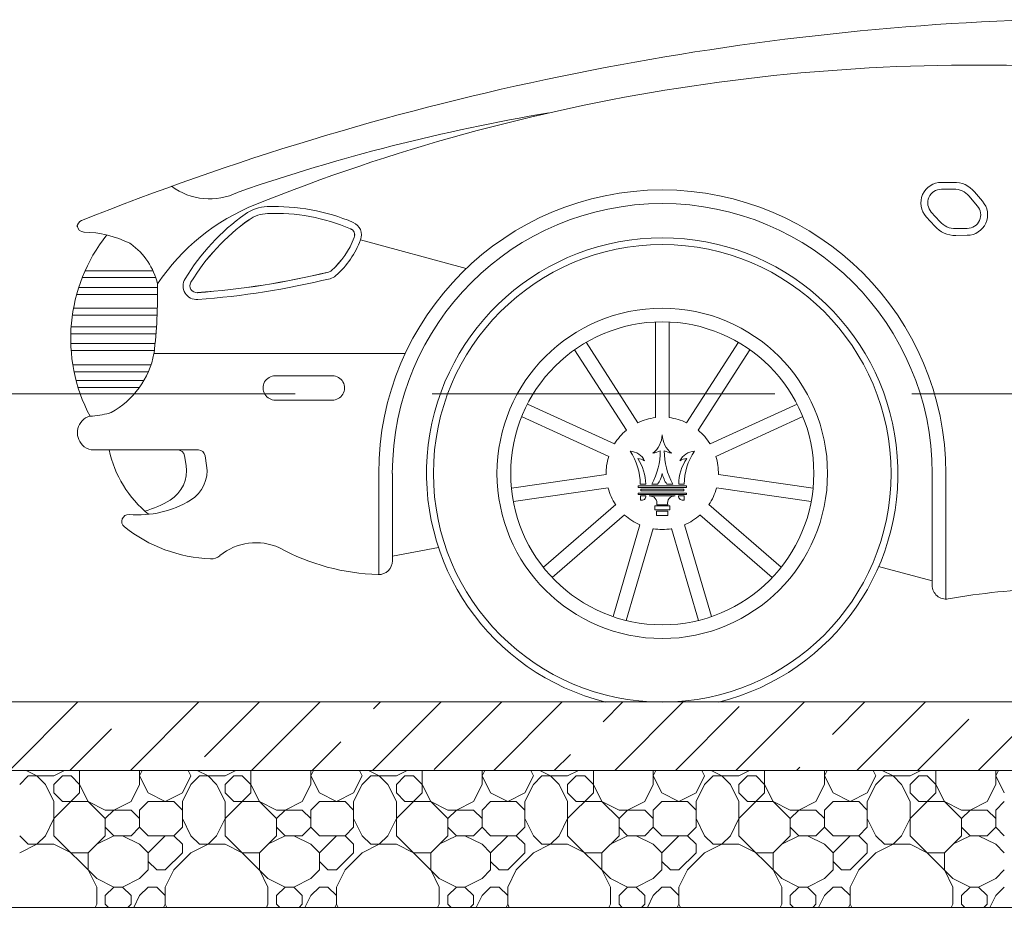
# Model space of a CAD drawing. Header units: millimetres. Extents: x 53645 to 137188, y 78097 to 135542.
# Tile 117 of 256: x 76144 to 77582, y 102830 to 104127. Entities that reach past the tile are written whole.
import ezdxf

# ---------------------------------------------------------------- set-up
doc = ezdxf.new("R2010")
doc.units = ezdxf.units.MM
doc.linetypes.add('GOST2.303 4', pattern=[7, 5, -2, 0])
for name, color, linetype, lineweight in [('car', 7, 'Continuous', 0), ('hatch', 7, 'Continuous', 5), ('Wall2', 40, 'Continuous', 5)]:
    doc.layers.add(name, color=color, linetype=linetype, lineweight=lineweight)
doc.layers.add('wall', color=7, linetype='Continuous')

# ---------------------------------------------------------------- blocks, each defined once
blk = doc.blocks.new('logo')
at = {"layer": 'car'}
for p, q in [((-0.642, -0.423), (-0.859, -0.423)), ((-0.181, -0.423), (-0.411, -0.423)), ((0.181, -0.423), (0.411, -0.423)), ((0.642, -0.423), (0.859, -0.423)), ((-0.507, -0.871), (0, -0.871)), ((-0.507, -0.881), (-0.507, -0.871)), ((0.507, -0.871), (0, -0.871)), ((0.507, -0.881), (0.507, -0.871)), ((-0.214, -1.227), (0, -1.227)), ((0.214, -1.227), (0, -1.227))]:
    blk.add_line(p, q, dxfattribs=at)
for points in [[(0, -0.489), (-0.942, -0.489), (-0.942, -0.551), (0, -0.551)], [(0, -0.766), (-0.942, -0.766), (-0.942, -0.828), (0, -0.828)], [(0, -0.618), (-0.837, -0.618), (-0.837, -0.68), (0, -0.68)], [(0, -0.489), (0.942, -0.489), (0.942, -0.551), (0, -0.551)], [(0, -0.618), (0.837, -0.618), (0.837, -0.68), (0, -0.68)], [(0, -0.766), (0.942, -0.766), (0.942, -0.828), (0, -0.828)], [(-0.851, -1.044), (-0.851, -0.871), (-0.638, -0.871)], [(0.851, -1.044), (0.851, -0.871), (0.638, -0.871)], [(0, -1.264), (-0.293, -1.264), (-0.293, -1.421), (0, -1.421)], [(0, -1.472), (-0.221, -1.472), (-0.221, -1.638), (0, -1.638)], [(0, -1.264), (0.293, -1.264), (0.293, -1.421), (0, -1.421)], [(0, -1.472), (0.221, -1.472), (0.221, -1.638), (0, -1.638)]]:
    blk.add_lwpolyline(points, dxfattribs=at)
for centre, radius, start, end in [((-0.993, 1.549), 0.995, 309.4494, 357.0973), ((0.993, 1.549), 0.995, 182.9027, 230.5506), ((-3.177, -0.428), 2.318, 0.119, 33.7705), ((-1.277, 0.211), 0.65, 25.1698, 87.6349), ((-2.818, 0.883), 2.739, 331.5314, 0), ((-0.529, 1.689), 0.923, 280.4418, 299.1273), ((2.818, 0.883), 2.739, 180, 208.4686), ((0.529, 1.689), 0.923, 240.8727, 259.5582), ((1.277, 0.211), 0.65, 92.3651, 154.8302), ((3.177, -0.428), 2.318, 146.2295, 179.881), ((-2.437, -0.436), 1.795, 0.4007, 34.3845), ((-0.961, 0.124), 0.454, 53.1726, 89.3862), ((2.437, -0.436), 1.795, 145.6155, 179.5993), ((0.961, 0.124), 0.454, 90.6138, 126.8274), ((-1.086, 0.215), 1.107, 324.798, 348.8001), ((1.086, 0.215), 1.107, 191.1999, 215.202), ((-0.801, -0.887), 0.164, 252.1966, 5.8763), ((-0.486, -1.16), 0.28, 346.0741, 94.2612), ((0.486, -1.16), 0.28, 85.7388, 193.9259), ((0.801, -0.887), 0.164, 174.1237, 287.8034)]:
    blk.add_arc(centre, radius, start, end, dxfattribs=at)
blk = doc.blocks.new('maserati')
at = {"layer": 'car'}
for p, q in [((0.854, 0.6964), (0.854, 0.694)), ((0.2861, 0.6333), (0.4404, 0.675)), ((0.7395, 0.6199), (0.8468, 0.6199)), ((0.7435, 0.6299), (0.8426, 0.6299)), ((0.7368, 0.6053), (0.852, 0.6053)), ((0.7368, 0.5953), (0.8549, 0.5953)), ((0.7372, 0.5751), (0.8595, 0.5751)), ((0.7376, 0.5651), (0.8612, 0.5651)), ((-0.01, 0.4154), (-0.01, 0.5551)), ((0.01, 0.4154), (0.01, 0.5551)), ((0.7386, 0.5478), (0.863, 0.5478)), ((0.7393, 0.5378), (0.8635, 0.5378)), ((-0.0356, 0.4079), (-0.1111, 0.5254)), ((0.0356, 0.4079), (0.1111, 0.5254)), ((0.7405, 0.5237), (0.8634, 0.5237)), ((-0.0524, 0.3971), (-0.1279, 0.5146)), ((0.0524, 0.3971), (0.1279, 0.5146)), ((0.742, 0.5091), (0.3752, 0.5091)), ((0.7415, 0.5137), (0.8629, 0.5137)), ((0.7464, 0.4924), (0.8605, 0.4924)), ((0.7503, 0.4824), (0.8586, 0.4824)), ((0.7568, 0.4695), (0.8556, 0.4695)), ((0.7633, 0.4595), (0.8528, 0.4595)), ((-0.0698, 0.3769), (-0.1969, 0.435)), ((0.0698, 0.3769), (0.1969, 0.435)), ((-0.0781, 0.3587), (-0.2053, 0.4168)), ((0.0781, 0.3587), (0.2053, 0.4168)), ((0.6675, 0.3598), (0.6652, 0.3454)), ((0.83, 0.3682), (0.6773, 0.3682)), ((0.6973, 0.3598), (0.6951, 0.3454)), ((-0.4141, 0.334), (-0.4141, 0.1504)), ((-0.3941, 0.334), (-0.3941, 0.1704)), ((-0.0819, 0.3324), (-0.2202, 0.3125)), ((0.0819, 0.3324), (0.2202, 0.3125)), ((0.394, 0.334), (0.394, 0.2061)), ((0.414, 0.334), (0.414, 0.1861)), ((-0.0791, 0.3126), (-0.2174, 0.2927)), ((0.0791, 0.3126), (0.2174, 0.2927)), ((-0.068, 0.2883), (-0.1736, 0.1968)), ((0.068, 0.2883), (0.1736, 0.1968)), ((-0.0549, 0.2732), (-0.1605, 0.1817)), ((0.0549, 0.2732), (0.1605, 0.1817)), ((-0.0325, 0.2588), (-0.0719, 0.1247)), ((0.0325, 0.2588), (0.0719, 0.1247)), ((-0.0133, 0.2532), (-0.0527, 0.1191)), ((0.0133, 0.2532), (0.0527, 0.1191)), ((0.3266, 0.2259), (0.394, 0.2132)), ((-0.3159, 0.1978), (-0.3941, 0.1769))]:
    blk.add_line(p, q, dxfattribs=at)
for points in [[(-0.4076, 0.7591), (-0.4253, 0.7591, 0.246403), (-0.4557, 0.745), (-0.4676, 0.7314, 0.640216), (-0.4453, 0.6817), (-0.4286, 0.6815, 0.229126), (-0.3979, 0.6952), (-0.3854, 0.7089, 0.651144)], [(-0.4076, 0.7491), (-0.4256, 0.7491, 0.251751), (-0.4479, 0.7387), (-0.46, 0.7248, 0.640216), (-0.4452, 0.6917), (-0.4284, 0.6915, 0.231532), (-0.4054, 0.7018), (-0.3928, 0.7156, 0.651144)], [(0.6091, 0.7126, 0.146215), (0.5766, 0.7236, 0.109933), (0.4513, 0.7006, 0.404082), (0.4404, 0.675, 0.119349), (0.4764, 0.6228, 0.123491), (0.485, 0.6183, 0.04115), (0.6781, 0.5879, 0.608925), (0.6966, 0.6182, 0.102717)], [(0.6033, 0.7044, 0.146215), (0.5762, 0.7136, 0.109933), (0.4552, 0.6914, 0.404082), (0.4497, 0.6786, 0.119349), (0.483, 0.6303, 0.123491), (0.4874, 0.628, 0.04115), (0.6788, 0.5979, 0.608925), (0.6881, 0.6131, 0.102717)], [(0.565, 0.4765), (0.4816, 0.4765, 1.011987), (0.482, 0.4409), (0.5646, 0.4409, 1.011987)]]:
    blk.add_lwpolyline(points, format="xyb", close=True, dxfattribs=at)
for radius in [0.3341, 0.2413, 0.2213]:
    blk.add_circle((0, 0.334), radius, dxfattribs=at)
for centre, radius, start, end in [((-0.6887, -3.1315), 4.1311, 68.1665, 87.8349), ((-0.4582, -1.8866), 2.8171, 68.0711, 94.1802), ((-0.3049, -1.9329), 2.8328, 70.9896, 80.4376), ((0, 0.334), 0.414, 0, 180), ((0.6609, 0.8276), 0.0926, 243.8571, 306.7402), ((0.6113, 0.7265), 0.02, 63.8571, 70.9896), ((0, 0.334), 0.3941, 0, 180), ((0.4766, 0.4359), 0.3136, 33.9116, 68.042), ((0.5657, 0.4306), 0.2832, 87.868, 112.962), ((0.5744, 0.6636), 0.05, 54.5939, 87.868), ((0.4258, 0.4546), 0.3065, 31.1352, 54.5939), ((0.4591, 0.6822), 0.01, 112.962, 200.973), ((0.844, 0.6964), 0.01, 271.2017, 0), ((0.844, 0.694), 0.01, 0, 68.1665), ((0, 0.334), 0.3441, 283.8479, 256.1521), ((0.5661, 0.7232), 0.1247, 200.973, 228.197), ((0.8476, 0.5276), 0.1589, 91.2017, 116.1788), ((0.6202, 0.5311), 0.2434, 332.1633, 38.3782), ((0.8353, 0.5871), 0.1013, 125.8068, 166.4787), ((0.7819, 0.6612), 0.01, 116.1788, 125.8068), ((0.4897, 0.6377), 0.01, 228.197, 256.3565), ((0.7655, 1.7741), 1.1793, 256.3565, 265.782), ((0.6795, 0.6079), 0.01, 265.782, 31.1352), ((1.5648, 0.602), 0.8281, 179.3871, 186.4398), ((0.8654, 0.5327), 0.1256, 190.8362, 241.1303), ((0.8096, 0.4315), 0.01, 241.1303, 256.6198), ((0.8475, 0.591), 0.174, 256.6198, 266.0025), ((0.8347, 0.4075), 0.01, 65.6663, 86.0025), ((0, 0.334), 0.082, 97.0086, 115.7187), ((0, 0.334), 0.082, 64.2813, 82.9914), ((0.8283, 0.3932), 0.0256, 307.468, 65.6663), ((0, 0.334), 0.082, 129.7358, 148.446), ((0, 0.334), 0.082, 31.554, 50.2642), ((0.6773, 0.3582), 0.01, 90, 171.0534), ((0.7072, 0.3582), 0.01, 90, 171.0534), ((0.6432, 0.4044), 0.1684, 309.3455, 347.5983), ((0.83, 0.3909), 0.0227, 270, 307.6031), ((0, 0.334), 0.082, 162.4631, 181.1733), ((0, 0.334), 0.082, 358.8267, 17.5369), ((0.7146, 0.3377), 0.05, 171.0534, 238.8835), ((0.7445, 0.3377), 0.05, 171.0534, 238.8835), ((0, 0.334), 0.082, 195.1904, 213.9005), ((0, 0.334), 0.082, 326.0995, 344.8096), ((0.7665, 0.4237), 0.1505, 238.8835, 274.4989), ((0.7964, 0.4237), 0.1505, 238.8835, 254.2298), ((0, 0.334), 0.082, 227.9177, 246.6278), ((0, 0.334), 0.082, 293.3722, 312.0823), ((0.7791, 0.2637), 0.01, 308.5661, 94.4989), ((0, 0.334), 0.082, 260.6449, 279.3551), ((0.6513, 0.424), 0.215, 272.1678, 308.5661), ((0.5932, 0.1499), 0.0828, 50.4591, 114.6355), ((0.4054, 0.5061), 0.3201, 271.6559, 298.6296), ((0.414, 0.2061), 0.02, 180, 271.6559), ((0.6587, 0.2291), 0.02, 230.4591, 272.1678), ((-0.5951, -0.8659), 1.032, 80.0883, 88.2032), ((-0.4141, 0.1704), 0.02, 260.0883, 0)]:
    blk.add_arc(centre, radius, start, end, dxfattribs=at)
at = {"layer": 'car', "xscale": 0.03749999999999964, "yscale": 0.03749999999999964, "zscale": 0.03749999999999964}
blk.add_blockref('logo', (0, 0.334), dxfattribs=at)

msp = doc.modelspace()

# ---------------------------------------------------------------- linework, layer by layer
at = {"layer": 'hatch', "color": 251, "ltscale": 100}
for points in [[(76129.4, 103029.9), (76229.4, 103129.9)], [(76306.2, 103029.9), (76406.2, 103129.9)], [(76414.5, 103049.8), (76494.6, 103129.9)], [(76483, 103029.9), (76583, 103129.9)], [(76659.8, 103029.9), (76759.8, 103129.9)], [(76661.1, 103119.7), (76671.4, 103129.9)], [(76749.5, 103031.3), (76848.2, 103129.9)], [(76836.6, 103029.9), (76936.6, 103129.9)], [(76996.1, 103101.1), (77024.9, 103129.9)], [(77013.3, 103029.9), (77113.3, 103129.9)], [(77190.1, 103029.9), (77290.1, 103129.9)], [(77331.1, 103082.5), (77378.5, 103129.9)], [(77366.9, 103029.9), (77466.9, 103129.9)], [(77543.7, 103029.9), (77643.7, 103129.9)], [(77101.7, 103029.9), (77195, 103123.2)], [(77455.3, 103029.9), (77530, 103104.6)], [(76217.8, 103029.9), (76278.4, 103090.5)], [(76571.4, 103029.9), (76613.4, 103071.9)], [(76924.9, 103029.9), (76948.4, 103053.4)], [(81446.9, 103029.9), (75496.9, 103029.9)], [(76169.5, 103022.1), (76153.8, 103029.9)], [(76194.5, 103022.1), (76210.1, 103029.9)], [(76232, 102997.1), (76232, 103029.9)], [(76319.5, 103009.6), (76319.5, 103029.9)], [(76319.5, 103022.1), (76323.4, 103029.9)], [(76394.5, 103022.1), (76390.6, 103029.9)], [(76419.5, 103022.1), (76403.8, 103029.9)], [(76444.5, 103022.1), (76460.1, 103029.9)], [(76482, 102997.1), (76482, 103029.9)], [(76569.5, 103009.6), (76569.5, 103029.9)], [(76569.5, 103022.1), (76573.4, 103029.9)], [(76644.5, 103022.1), (76640.6, 103029.9)], [(76669.5, 103022.1), (76653.8, 103029.9)], [(76694.5, 103022.1), (76710.1, 103029.9)], [(76732, 102997.1), (76732, 103029.9)], [(76819.5, 103009.6), (76819.5, 103029.9)], [(76819.5, 103022.1), (76823.4, 103029.9)], [(76894.5, 103022.1), (76890.6, 103029.9)], [(76919.5, 103022.1), (76903.8, 103029.9)], [(76944.5, 103022.1), (76960.1, 103029.9)], [(76982, 102997.1), (76982, 103029.9)], [(77069.5, 103009.6), (77069.5, 103029.9)], [(77069.5, 103022.1), (77073.4, 103029.9)], [(77144.5, 103022.1), (77140.6, 103029.9)], [(77169.5, 103022.1), (77153.8, 103029.9)], [(77194.5, 103022.1), (77210.1, 103029.9)], [(77232, 102997.1), (77232, 103029.9)], [(77278.5, 103029.9), (77283.4, 103034.8)], [(77319.5, 103009.6), (77319.5, 103029.9)], [(77319.5, 103022.1), (77323.4, 103029.9)], [(77394.5, 103022.1), (77390.6, 103029.9)], [(77419.5, 103022.1), (77403.8, 103029.9)], [(77444.5, 103022.1), (77460.1, 103029.9)], [(77482, 102997.1), (77482, 103029.9)], [(77569.5, 103009.6), (77569.5, 103029.9)], [(77569.5, 103022.1), (77573.4, 103029.9)], [(76144.5, 103009.6), (76157, 103022.1)], [(76157, 103022.1), (76194.5, 103022.1)], [(76182, 103009.6), (76169.5, 103022.1)], [(76194.5, 103009.6), (76207, 103022.1)], [(76207, 103022.1), (76219.5, 103022.1)], [(76232, 103009.6), (76219.5, 103022.1)], [(76332, 102997.1), (76319.5, 103022.1)], [(76382, 102997.1), (76394.5, 103022.1)], [(76394.5, 103009.6), (76407, 103022.1)], [(76407, 103022.1), (76444.5, 103022.1)], [(76432, 103009.6), (76419.5, 103022.1)], [(76444.5, 103009.6), (76457, 103022.1)], [(76457, 103022.1), (76469.5, 103022.1)], [(76482, 103009.6), (76469.5, 103022.1)], [(76582, 102997.1), (76569.5, 103022.1)], [(76632, 102997.1), (76644.5, 103022.1)], [(76644.5, 103009.6), (76657, 103022.1)], [(76657, 103022.1), (76694.5, 103022.1)], [(76682, 103009.6), (76669.5, 103022.1)], [(76694.5, 103009.6), (76707, 103022.1)], [(76707, 103022.1), (76719.5, 103022.1)], [(76732, 103009.6), (76719.5, 103022.1)], [(76832, 102997.1), (76819.5, 103022.1)], [(76882, 102997.1), (76894.5, 103022.1)], [(76894.5, 103009.6), (76907, 103022.1)], [(76907, 103022.1), (76944.5, 103022.1)], [(76932, 103009.6), (76919.5, 103022.1)], [(76944.5, 103009.6), (76957, 103022.1)], [(76957, 103022.1), (76969.5, 103022.1)], [(76982, 103009.6), (76969.5, 103022.1)], [(77082, 102997.1), (77069.5, 103022.1)], [(77132, 102997.1), (77144.5, 103022.1)], [(77144.5, 103009.6), (77157, 103022.1)], [(77157, 103022.1), (77194.5, 103022.1)], [(77182, 103009.6), (77169.5, 103022.1)], [(77194.5, 103009.6), (77207, 103022.1)], [(77207, 103022.1), (77219.5, 103022.1)], [(77232, 103009.6), (77219.5, 103022.1)], [(77332, 102997.1), (77319.5, 103022.1)], [(77382, 102997.1), (77394.5, 103022.1)], [(77394.5, 103009.6), (77407, 103022.1)], [(77407, 103022.1), (77444.5, 103022.1)], [(77432, 103009.6), (77419.5, 103022.1)], [(77444.5, 103009.6), (77457, 103022.1)], [(77457, 103022.1), (77469.5, 103022.1)], [(77482, 103009.6), (77469.5, 103022.1)], [(77582, 102997.1), (77569.5, 103022.1)], [(76194.5, 102984.6), (76182, 103009.6)], [(76194.5, 102997.1), (76194.5, 103009.6)], [(76194.5, 102959.6), (76232, 102997.1)], [(76207, 102984.6), (76194.5, 102997.1)], [(76244.5, 102984.6), (76232, 103009.6)], [(76307, 102984.6), (76319.5, 103009.6)], [(76357, 102984.6), (76332, 102997.1)], [(76357, 102984.6), (76382, 102997.1)], [(76382, 102984.6), (76394.5, 103009.6)], [(76444.5, 102984.6), (76432, 103009.6)], [(76444.5, 102997.1), (76444.5, 103009.6)], [(76444.5, 102959.6), (76482, 102997.1)], [(76457, 102984.6), (76444.5, 102997.1)], [(76494.5, 102984.6), (76482, 103009.6)], [(76557, 102984.6), (76569.5, 103009.6)], [(76607, 102984.6), (76582, 102997.1)], [(76607, 102984.6), (76632, 102997.1)], [(76632, 102984.6), (76644.5, 103009.6)], [(76694.5, 102984.6), (76682, 103009.6)], [(76694.5, 102997.1), (76694.5, 103009.6)], [(76694.5, 102959.6), (76732, 102997.1)], [(76707, 102984.6), (76694.5, 102997.1)], [(76744.5, 102984.6), (76732, 103009.6)], [(76807, 102984.6), (76819.5, 103009.6)], [(76857, 102984.6), (76832, 102997.1)], [(76857, 102984.6), (76882, 102997.1)], [(76882, 102984.6), (76894.5, 103009.6)], [(76944.5, 102984.6), (76932, 103009.6)], [(76944.5, 102997.1), (76944.5, 103009.6)], [(76944.5, 102959.6), (76982, 102997.1)], [(76957, 102984.6), (76944.5, 102997.1)], [(76994.5, 102984.6), (76982, 103009.6)], [(77057, 102984.6), (77069.5, 103009.6)], [(77107, 102984.6), (77082, 102997.1)], [(77107, 102984.6), (77132, 102997.1)], [(77132, 102984.6), (77144.5, 103009.6)], [(77194.5, 102984.6), (77182, 103009.6)], [(77194.5, 102997.1), (77194.5, 103009.6)], [(77194.5, 102959.6), (77232, 102997.1)], [(77207, 102984.6), (77194.5, 102997.1)], [(77244.5, 102984.6), (77232, 103009.6)], [(77307, 102984.6), (77319.5, 103009.6)], [(77357, 102984.6), (77332, 102997.1)], [(77357, 102984.6), (77382, 102997.1)], [(77382, 102984.6), (77394.5, 103009.6)], [(77444.5, 102984.6), (77432, 103009.6)], [(77444.5, 102997.1), (77444.5, 103009.6)], [(77444.5, 102959.6), (77482, 102997.1)], [(77457, 102984.6), (77444.5, 102997.1)], [(77494.5, 102984.6), (77482, 103009.6)], [(77557, 102984.6), (77569.5, 103009.6)], [(76194.5, 102934.6), (76194.5, 102984.6)], [(76207, 102984.6), (76244.5, 102984.6)], [(76269.5, 102959.6), (76244.5, 102984.6)], [(76269.5, 102972.1), (76244.5, 102984.6)], [(76282, 102972.1), (76307, 102984.6)], [(76319.5, 102972.1), (76332, 102984.6)], [(76332, 102984.6), (76369.5, 102984.6)], [(76382, 102972.1), (76369.5, 102984.6)], [(76382, 102947.1), (76382, 102984.6)], [(76444.5, 102934.6), (76444.5, 102984.6)], [(76457, 102984.6), (76494.5, 102984.6)], [(76519.5, 102959.6), (76494.5, 102984.6)], [(76519.5, 102972.1), (76494.5, 102984.6)], [(76532, 102972.1), (76557, 102984.6)], [(76569.5, 102972.1), (76582, 102984.6)], [(76582, 102984.6), (76619.5, 102984.6)], [(76632, 102972.1), (76619.5, 102984.6)], [(76632, 102947.1), (76632, 102984.6)], [(76694.5, 102934.6), (76694.5, 102984.6)], [(76707, 102984.6), (76744.5, 102984.6)], [(76769.5, 102959.6), (76744.5, 102984.6)], [(76769.5, 102972.1), (76744.5, 102984.6)], [(76782, 102972.1), (76807, 102984.6)], [(76819.5, 102972.1), (76832, 102984.6)], [(76832, 102984.6), (76869.5, 102984.6)], [(76882, 102972.1), (76869.5, 102984.6)], [(76882, 102947.1), (76882, 102984.6)], [(76944.5, 102934.6), (76944.5, 102984.6)], [(76957, 102984.6), (76994.5, 102984.6)], [(77019.5, 102959.6), (76994.5, 102984.6)], [(77019.5, 102972.1), (76994.5, 102984.6)], [(77032, 102972.1), (77057, 102984.6)], [(77069.5, 102972.1), (77082, 102984.6)], [(77082, 102984.6), (77119.5, 102984.6)], [(77132, 102972.1), (77119.5, 102984.6)], [(77132, 102947.1), (77132, 102984.6)], [(77194.5, 102934.6), (77194.5, 102984.6)], [(77207, 102984.6), (77244.5, 102984.6)], [(77269.5, 102959.6), (77244.5, 102984.6)], [(77269.5, 102972.1), (77244.5, 102984.6)], [(77282, 102972.1), (77307, 102984.6)], [(77319.5, 102972.1), (77332, 102984.6)], [(77332, 102984.6), (77369.5, 102984.6)], [(77382, 102972.1), (77369.5, 102984.6)], [(77382, 102947.1), (77382, 102984.6)], [(77444.5, 102934.6), (77444.5, 102984.6)], [(77457, 102984.6), (77494.5, 102984.6)], [(77519.5, 102959.6), (77494.5, 102984.6)], [(77519.5, 102972.1), (77494.5, 102984.6)], [(77532, 102972.1), (77557, 102984.6)], [(77569.5, 102972.1), (77582, 102984.6)], [(76269.5, 102972.1), (76307, 102972.1)], [(76269.5, 102959.6), (76282, 102972.1)], [(76319.5, 102959.6), (76307, 102972.1)], [(76319.5, 102947.1), (76319.5, 102972.1)], [(76519.5, 102972.1), (76557, 102972.1)], [(76519.5, 102959.6), (76532, 102972.1)], [(76569.5, 102959.6), (76557, 102972.1)], [(76569.5, 102947.1), (76569.5, 102972.1)], [(76769.5, 102972.1), (76807, 102972.1)], [(76769.5, 102959.6), (76782, 102972.1)], [(76819.5, 102959.6), (76807, 102972.1)], [(76819.5, 102947.1), (76819.5, 102972.1)], [(77019.5, 102972.1), (77057, 102972.1)], [(77019.5, 102959.6), (77032, 102972.1)], [(77069.5, 102959.6), (77057, 102972.1)], [(77069.5, 102947.1), (77069.5, 102972.1)], [(77269.5, 102972.1), (77307, 102972.1)], [(77269.5, 102959.6), (77282, 102972.1)], [(77319.5, 102959.6), (77307, 102972.1)], [(77319.5, 102947.1), (77319.5, 102972.1)], [(77519.5, 102972.1), (77557, 102972.1)], [(77519.5, 102959.6), (77532, 102972.1)], [(77569.5, 102959.6), (77557, 102972.1)], [(77569.5, 102947.1), (77569.5, 102972.1)], [(76182, 102934.6), (76194.5, 102959.6)], [(76269.5, 102934.6), (76269.5, 102959.6)], [(76394.5, 102934.6), (76382, 102959.6)], [(76432, 102934.6), (76444.5, 102959.6)], [(76519.5, 102934.6), (76519.5, 102959.6)], [(76644.5, 102934.6), (76632, 102959.6)], [(76682, 102934.6), (76694.5, 102959.6)], [(76769.5, 102934.6), (76769.5, 102959.6)], [(76894.5, 102934.6), (76882, 102959.6)], [(76932, 102934.6), (76944.5, 102959.6)], [(77019.5, 102934.6), (77019.5, 102959.6)], [(77144.5, 102934.6), (77132, 102959.6)], [(77182, 102934.6), (77194.5, 102959.6)], [(77269.5, 102934.6), (77269.5, 102959.6)], [(77394.5, 102934.6), (77382, 102959.6)], [(77432, 102934.6), (77444.5, 102959.6)], [(77519.5, 102934.6), (77519.5, 102959.6)], [(76282, 102934.6), (76269.5, 102947.1)], [(76307, 102934.6), (76319.5, 102947.1)], [(76332, 102934.6), (76319.5, 102947.1)], [(76369.5, 102934.6), (76382, 102947.1)], [(76532, 102934.6), (76519.5, 102947.1)], [(76557, 102934.6), (76569.5, 102947.1)], [(76582, 102934.6), (76569.5, 102947.1)], [(76619.5, 102934.6), (76632, 102947.1)], [(76782, 102934.6), (76769.5, 102947.1)], [(76807, 102934.6), (76819.5, 102947.1)], [(76832, 102934.6), (76819.5, 102947.1)], [(76869.5, 102934.6), (76882, 102947.1)], [(77032, 102934.6), (77019.5, 102947.1)], [(77057, 102934.6), (77069.5, 102947.1)], [(77082, 102934.6), (77069.5, 102947.1)], [(77119.5, 102934.6), (77132, 102947.1)], [(77282, 102934.6), (77269.5, 102947.1)], [(77307, 102934.6), (77319.5, 102947.1)], [(77332, 102934.6), (77319.5, 102947.1)], [(77369.5, 102934.6), (77382, 102947.1)], [(77532, 102934.6), (77519.5, 102947.1)], [(77557, 102934.6), (77569.5, 102947.1)], [(77582, 102934.6), (77569.5, 102947.1)], [(76157, 102922.1), (76144.5, 102934.6)], [(76169.5, 102922.1), (76182, 102934.6)], [(76257, 102872.1), (76194.5, 102934.6)], [(76244.5, 102909.6), (76269.5, 102934.6)], [(76257, 102922.1), (76282, 102934.6)], [(76282, 102934.6), (76307, 102934.6)], [(76319.5, 102922.1), (76294.5, 102934.6)], [(76332, 102934.6), (76369.5, 102934.6)], [(76332, 102909.6), (76357, 102934.6)], [(76382, 102922.1), (76369.5, 102934.6)], [(76407, 102922.1), (76394.5, 102934.6)], [(76419.5, 102922.1), (76432, 102934.6)], [(76507, 102872.1), (76444.5, 102934.6)], [(76494.5, 102909.6), (76519.5, 102934.6)], [(76507, 102922.1), (76532, 102934.6)], [(76532, 102934.6), (76557, 102934.6)], [(76569.5, 102922.1), (76544.5, 102934.6)], [(76582, 102934.6), (76619.5, 102934.6)], [(76582, 102909.6), (76607, 102934.6)], [(76632, 102922.1), (76619.5, 102934.6)], [(76657, 102922.1), (76644.5, 102934.6)], [(76669.5, 102922.1), (76682, 102934.6)], [(76757, 102872.1), (76694.5, 102934.6)], [(76744.5, 102909.6), (76769.5, 102934.6)], [(76757, 102922.1), (76782, 102934.6)], [(76782, 102934.6), (76807, 102934.6)], [(76819.5, 102922.1), (76794.5, 102934.6)], [(76832, 102934.6), (76869.5, 102934.6)], [(76832, 102909.6), (76857, 102934.6)], [(76882, 102922.1), (76869.5, 102934.6)], [(76907, 102922.1), (76894.5, 102934.6)], [(76919.5, 102922.1), (76932, 102934.6)], [(77007, 102872.1), (76944.5, 102934.6)], [(76994.5, 102909.6), (77019.5, 102934.6)], [(77007, 102922.1), (77032, 102934.6)], [(77032, 102934.6), (77057, 102934.6)], [(77069.5, 102922.1), (77044.5, 102934.6)], [(77082, 102934.6), (77119.5, 102934.6)], [(77082, 102909.6), (77107, 102934.6)], [(77132, 102922.1), (77119.5, 102934.6)], [(77157, 102922.1), (77144.5, 102934.6)], [(77169.5, 102922.1), (77182, 102934.6)], [(77257, 102872.1), (77194.5, 102934.6)], [(77244.5, 102909.6), (77269.5, 102934.6)], [(77257, 102922.1), (77282, 102934.6)], [(77282, 102934.6), (77307, 102934.6)], [(77319.5, 102922.1), (77294.5, 102934.6)], [(77332, 102934.6), (77369.5, 102934.6)], [(77332, 102909.6), (77357, 102934.6)], [(77382, 102922.1), (77369.5, 102934.6)], [(77407, 102922.1), (77394.5, 102934.6)], [(77419.5, 102922.1), (77432, 102934.6)], [(77507, 102872.1), (77444.5, 102934.6)], [(77494.5, 102909.6), (77519.5, 102934.6)], [(77507, 102922.1), (77532, 102934.6)], [(77532, 102934.6), (77557, 102934.6)], [(77569.5, 102922.1), (77544.5, 102934.6)], [(76144.5, 102909.6), (76169.5, 102922.1)], [(76157, 102922.1), (76194.5, 102922.1)], [(76219.5, 102909.6), (76194.5, 102922.1)], [(76332, 102909.6), (76319.5, 102922.1)], [(76382, 102909.6), (76382, 102922.1)], [(76394.5, 102909.6), (76419.5, 102922.1)], [(76407, 102922.1), (76444.5, 102922.1)], [(76469.5, 102909.6), (76444.5, 102922.1)], [(76582, 102909.6), (76569.5, 102922.1)], [(76632, 102909.6), (76632, 102922.1)], [(76644.5, 102909.6), (76669.5, 102922.1)], [(76657, 102922.1), (76694.5, 102922.1)], [(76719.5, 102909.6), (76694.5, 102922.1)], [(76832, 102909.6), (76819.5, 102922.1)], [(76882, 102909.6), (76882, 102922.1)], [(76894.5, 102909.6), (76919.5, 102922.1)], [(76907, 102922.1), (76944.5, 102922.1)], [(76969.5, 102909.6), (76944.5, 102922.1)], [(77082, 102909.6), (77069.5, 102922.1)], [(77132, 102909.6), (77132, 102922.1)], [(77144.5, 102909.6), (77169.5, 102922.1)], [(77157, 102922.1), (77194.5, 102922.1)], [(77219.5, 102909.6), (77194.5, 102922.1)], [(77332, 102909.6), (77319.5, 102922.1)], [(77382, 102909.6), (77382, 102922.1)], [(77394.5, 102909.6), (77419.5, 102922.1)], [(77407, 102922.1), (77444.5, 102922.1)], [(77469.5, 102909.6), (77444.5, 102922.1)], [(77582, 102909.6), (77569.5, 102922.1)], [(76219.5, 102909.6), (76244.5, 102909.6)], [(76244.5, 102884.6), (76244.5, 102909.6)], [(76332, 102884.6), (76332, 102909.6)], [(76344.5, 102884.6), (76332, 102897.1)], [(76357, 102884.6), (76382, 102909.6)], [(76369.5, 102884.6), (76394.5, 102909.6)], [(76469.5, 102909.6), (76494.5, 102909.6)], [(76494.5, 102884.6), (76494.5, 102909.6)], [(76582, 102884.6), (76582, 102909.6)], [(76594.5, 102884.6), (76582, 102897.1)], [(76607, 102884.6), (76632, 102909.6)], [(76619.5, 102884.6), (76644.5, 102909.6)], [(76719.5, 102909.6), (76744.5, 102909.6)], [(76744.5, 102884.6), (76744.5, 102909.6)], [(76832, 102884.6), (76832, 102909.6)], [(76844.5, 102884.6), (76832, 102897.1)], [(76857, 102884.6), (76882, 102909.6)], [(76869.5, 102884.6), (76894.5, 102909.6)], [(76969.5, 102909.6), (76994.5, 102909.6)], [(76994.5, 102884.6), (76994.5, 102909.6)], [(77082, 102884.6), (77082, 102909.6)], [(77094.5, 102884.6), (77082, 102897.1)], [(77107, 102884.6), (77132, 102909.6)], [(77119.5, 102884.6), (77144.5, 102909.6)], [(77219.5, 102909.6), (77244.5, 102909.6)], [(77244.5, 102884.6), (77244.5, 102909.6)], [(77332, 102884.6), (77332, 102909.6)], [(77344.5, 102884.6), (77332, 102897.1)], [(77357, 102884.6), (77382, 102909.6)], [(77369.5, 102884.6), (77394.5, 102909.6)], [(77469.5, 102909.6), (77494.5, 102909.6)], [(77494.5, 102884.6), (77494.5, 102909.6)], [(76257, 102859.6), (76244.5, 102884.6)], [(76319.5, 102872.1), (76332, 102884.6)], [(76344.5, 102884.6), (76357, 102884.6)], [(76369.5, 102884.6), (76357, 102859.6)], [(76507, 102859.6), (76494.5, 102884.6)], [(76569.5, 102872.1), (76582, 102884.6)], [(76594.5, 102884.6), (76607, 102884.6)], [(76619.5, 102884.6), (76607, 102859.6)], [(76757, 102859.6), (76744.5, 102884.6)], [(76819.5, 102872.1), (76832, 102884.6)], [(76844.5, 102884.6), (76857, 102884.6)], [(76869.5, 102884.6), (76857, 102859.6)], [(77007, 102859.6), (76994.5, 102884.6)], [(77069.5, 102872.1), (77082, 102884.6)], [(77094.5, 102884.6), (77107, 102884.6)], [(77119.5, 102884.6), (77107, 102859.6)], [(77257, 102859.6), (77244.5, 102884.6)], [(77319.5, 102872.1), (77332, 102884.6)], [(77344.5, 102884.6), (77357, 102884.6)], [(77369.5, 102884.6), (77357, 102859.6)], [(77507, 102859.6), (77494.5, 102884.6)], [(77569.5, 102872.1), (77582, 102884.6)], [(76282, 102859.6), (76257, 102872.1)], [(76294.5, 102859.6), (76319.5, 102872.1)], [(76532, 102859.6), (76507, 102872.1)], [(76544.5, 102859.6), (76569.5, 102872.1)], [(76782, 102859.6), (76757, 102872.1)], [(76794.5, 102859.6), (76819.5, 102872.1)], [(77032, 102859.6), (77007, 102872.1)], [(77044.5, 102859.6), (77069.5, 102872.1)], [(77282, 102859.6), (77257, 102872.1)], [(77294.5, 102859.6), (77319.5, 102872.1)], [(77532, 102859.6), (77507, 102872.1)], [(77544.5, 102859.6), (77569.5, 102872.1)], [(76257, 102834.6), (76257, 102859.6)], [(76269.5, 102847.1), (76282, 102859.6)], [(76282, 102859.6), (76294.5, 102859.6)], [(76307, 102847.1), (76294.5, 102859.6)], [(76319.5, 102847.1), (76332, 102859.6)], [(76332, 102859.6), (76344.5, 102859.6)], [(76357, 102847.1), (76344.5, 102859.6)], [(76357, 102834.6), (76357, 102859.6)], [(76507, 102834.6), (76507, 102859.6)], [(76519.5, 102847.1), (76532, 102859.6)], [(76532, 102859.6), (76544.5, 102859.6)], [(76557, 102847.1), (76544.5, 102859.6)], [(76569.5, 102847.1), (76582, 102859.6)], [(76582, 102859.6), (76594.5, 102859.6)], [(76607, 102847.1), (76594.5, 102859.6)], [(76607, 102834.6), (76607, 102859.6)], [(76757, 102834.6), (76757, 102859.6)], [(76769.5, 102847.1), (76782, 102859.6)], [(76782, 102859.6), (76794.5, 102859.6)], [(76807, 102847.1), (76794.5, 102859.6)], [(76819.5, 102847.1), (76832, 102859.6)], [(76832, 102859.6), (76844.5, 102859.6)], [(76857, 102847.1), (76844.5, 102859.6)], [(76857, 102834.6), (76857, 102859.6)], [(77007, 102834.6), (77007, 102859.6)], [(77019.5, 102847.1), (77032, 102859.6)], [(77032, 102859.6), (77044.5, 102859.6)], [(77057, 102847.1), (77044.5, 102859.6)], [(77069.5, 102847.1), (77082, 102859.6)], [(77082, 102859.6), (77094.5, 102859.6)], [(77107, 102847.1), (77094.5, 102859.6)], [(77107, 102834.6), (77107, 102859.6)], [(77257, 102834.6), (77257, 102859.6)], [(77269.5, 102847.1), (77282, 102859.6)], [(77282, 102859.6), (77294.5, 102859.6)], [(77307, 102847.1), (77294.5, 102859.6)], [(77319.5, 102847.1), (77332, 102859.6)], [(77332, 102859.6), (77344.5, 102859.6)], [(77357, 102847.1), (77344.5, 102859.6)], [(77357, 102834.6), (77357, 102859.6)], [(77507, 102834.6), (77507, 102859.6)], [(77519.5, 102847.1), (77532, 102859.6)], [(77532, 102859.6), (77544.5, 102859.6)], [(77557, 102847.1), (77544.5, 102859.6)], [(77569.5, 102847.1), (77582, 102859.6)], [(76269.5, 102834.6), (76269.5, 102847.1)], [(76307, 102834.6), (76307, 102847.1)], [(76310.9, 102829.9), (76319.5, 102847.1)], [(76519.5, 102834.6), (76519.5, 102847.1)], [(76557, 102834.6), (76557, 102847.1)], [(76560.9, 102829.9), (76569.5, 102847.1)], [(76769.5, 102834.6), (76769.5, 102847.1)], [(76807, 102834.6), (76807, 102847.1)], [(76810.9, 102829.9), (76819.5, 102847.1)], [(77019.5, 102834.6), (77019.5, 102847.1)], [(77057, 102834.6), (77057, 102847.1)], [(77060.9, 102829.9), (77069.5, 102847.1)], [(77269.5, 102834.6), (77269.5, 102847.1)], [(77307, 102834.6), (77307, 102847.1)], [(77310.9, 102829.9), (77319.5, 102847.1)], [(77519.5, 102834.6), (77519.5, 102847.1)], [(77557, 102834.6), (77557, 102847.1)], [(77560.9, 102829.9), (77569.5, 102847.1)], [(76254.6, 102829.9), (76257, 102834.6)], [(76274.2, 102829.9), (76269.5, 102834.6)], [(76302.3, 102829.9), (76307, 102834.6)], [(76354.6, 102829.9), (76357, 102834.6)], [(76359.3, 102829.9), (76357, 102834.6)], [(76504.6, 102829.9), (76507, 102834.6)], [(76524.2, 102829.9), (76519.5, 102834.6)], [(76552.3, 102829.9), (76557, 102834.6)], [(76604.6, 102829.9), (76607, 102834.6)], [(76609.3, 102829.9), (76607, 102834.6)], [(76754.6, 102829.9), (76757, 102834.6)], [(76774.2, 102829.9), (76769.5, 102834.6)], [(76802.3, 102829.9), (76807, 102834.6)], [(76854.6, 102829.9), (76857, 102834.6)], [(76859.3, 102829.9), (76857, 102834.6)], [(77004.6, 102829.9), (77007, 102834.6)], [(77024.2, 102829.9), (77019.5, 102834.6)], [(77052.3, 102829.9), (77057, 102834.6)], [(77104.6, 102829.9), (77107, 102834.6)], [(77109.3, 102829.9), (77107, 102834.6)], [(77254.6, 102829.9), (77257, 102834.6)], [(77274.2, 102829.9), (77269.5, 102834.6)], [(77302.3, 102829.9), (77307, 102834.6)], [(77354.6, 102829.9), (77357, 102834.6)], [(77359.3, 102829.9), (77357, 102834.6)], [(77504.6, 102829.9), (77507, 102834.6)], [(77524.2, 102829.9), (77519.5, 102834.6)], [(77552.3, 102829.9), (77557, 102834.6)]]:
    msp.add_lwpolyline(points, dxfattribs=at)
at = {"layer": 'Wall2', "color": 4, "linetype": 'GOST2.303 4', "lineweight": 0, "ltscale": 100}
msp.add_lwpolyline([(81446.9, 103579.9), (75796.5, 103579.9)], dxfattribs=at)
at = {"layer": 'Wall2', "ltscale": 100}
for points in [[(81796.9, 103129.9), (75796.5, 103129.9)], [(75496.9, 103029.9), (81446.9, 103029.9)], [(75496.9, 102829.9), (81446.9, 102829.9)]]:
    msp.add_lwpolyline(points, dxfattribs=at)
at = {"layer": 'Wall2', "color": 4, "linetype": 'Continuous', "lineweight": 0, "ltscale": 100}
msp.add_lwpolyline([(75496.9, 102829.9), (81446.9, 102829.9)], dxfattribs=at)

# ---------------------------------------------------------------- block references
at = {"layer": 'wall', "color": 0, "ltscale": 75, "xscale": -1000, "yscale": 1000, "zscale": 1000}
msp.add_blockref('maserati', (77082.6, 103129.9), dxfattribs=at)

doc.saveas('drawing.dxf')
